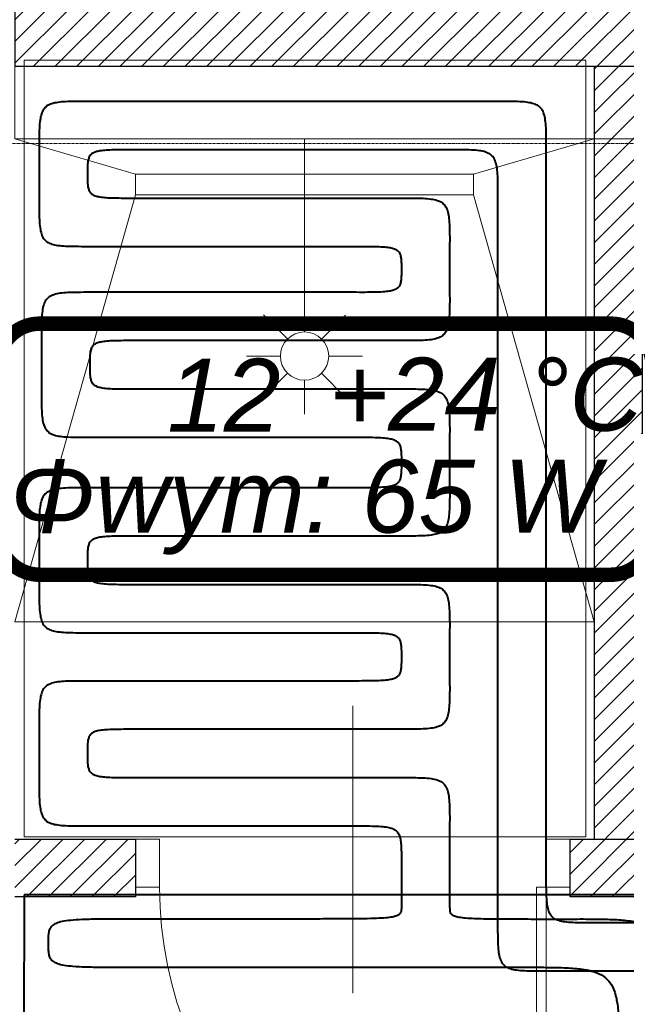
# Model space of a CAD drawing. Header units: millimetres. Extents: x 49908 to 79848, y -11883 to -3092.
# Tile 57 of 222: x 68702 to 68827, y -6405 to -6201. Entities that reach past the tile are written whole.
import ezdxf
from ezdxf.lldxf.tags import DXFTag

# ---------------------------------------------------------------- set-up
doc = ezdxf.new("R2010")
doc.units = ezdxf.units.MM
doc.linetypes.add('AUSGEZOGEN', pattern=[0])
doc.linetypes.add('DASHDOT', pattern=[1, 0.5, -0.25, 0, -0.25])
for name, color, linetype, lineweight in [('A opis', 9, 'Continuous', 13), ('A stolarka', 9, 'Continuous', 9), ('A wyp ruchome', 9, 'Continuous', 9), ('A_HATCH', 9, 'Continuous', 9), ('A_MUROWANE', 9, 'Continuous', 25), ('A_OSIE', 9, 'DASHDOT', 9)]:
    doc.layers.add(name, color=color, linetype=linetype, lineweight=lineweight)
for name, color, linetype, true_color in [('IS_Ogrzewanie_płaszczyznowe', 7, 'SOLID', 0xac00e6), ('IS_Przyłącza_o.p._Powrót', 7, 'DASH', 0x438955), ('IS_Przyłącza_o.p._Zasilanie', 7, 'SOLID', 0xff9124)]:
    doc.layers.add(name, color=color, linetype=linetype, true_color=true_color)
doc.layers.add('IS_Rys.pętli_o.p._Powrót', color=7, linetype='DASH', lineweight=13, true_color=0x4c9a5f)
doc.layers.add('IS_Rys.pętli_o.p._Zasilanie', color=7, linetype='SOLID', lineweight=13, true_color=0xff8c1a)
doc.layers.add('IS_Text_Konstrukcji', color=7, linetype='Continuous')
tags = doc.linetypes.add('DASH', pattern=[15, 10, -5]).pattern_tags.tags
tags[6:7] = [DXFTag(74, 4), DXFTag(75, 0), DXFTag(340, '0'), DXFTag(46, 0.0), DXFTag(50, 0.0), DXFTag(44, 0.0), DXFTag(45, 0.0)]
tags[4:5] = [DXFTag(74, 4), DXFTag(75, 0), DXFTag(340, '0'), DXFTag(46, 0.0), DXFTag(50, 0.0), DXFTag(44, 0.0), DXFTag(45, 0.0)]
tags = doc.linetypes.add('SOLID', pattern=[10, 10, 0]).pattern_tags.tags
tags[6:7] = [DXFTag(74, 4), DXFTag(75, 0), DXFTag(340, '0'), DXFTag(46, 0.0), DXFTag(50, 0.0), DXFTag(44, 0.0), DXFTag(45, 0.0)]
tags[4:5] = [DXFTag(74, 4), DXFTag(75, 0), DXFTag(340, '0'), DXFTag(46, 0.0), DXFTag(50, 0.0), DXFTag(44, 0.0), DXFTag(45, 0.0)]

msp = doc.modelspace()

# ---------------------------------------------------------------- hatches: boundary and pattern name
at = {"layer": 'A_HATCH', "transparency": 33554687}
h = msp.add_hatch(dxfattribs=at)
h.set_pattern_fill('ANSI31', color=256, angle=360)
h.set_pattern_definition([(45, (16000, 0), (-2.24506403, 2.24506403), [])])
h.paths.add_polyline_path([(69465.47, -5846.63), (69450.47, -5846.63), (69450.47, -6126.63), (69300.47, -6126.63), (69300.47, -6138.63), (69490.47, -6138.63), (69490.47, -6126.63), (69465.47, -6126.63)])
h.paths.add_polyline_path([(69490.47, -6314.63), (69300.47, -6314.63), (69300.47, -6326.63), (69490.47, -6326.63)])
h.paths.add_polyline_path([(69490.47, -6138.63), (69480.47, -6138.63), (69480.47, -6226.63), (69490.47, -6226.63)])
h.paths.add_polyline_path([(69670.47, -6126.63), (69580.47, -6126.63), (69580.47, -6138.63), (69670.47, -6138.63)])
h.paths.add_polyline_path([(69545.47, -6438.63), (69555.47, -6438.63), (69565.47, -6438.63), (69565.47, -6426.63), (69533.47, -6426.63), (69533.47, -6586.63), (69545.47, -6586.63)])
h.paths.add_polyline_path([(69433.47, -6426.63), (69425.47, -6426.63), (69425.47, -6586.63), (69431.47, -6586.63), (69431.47, -6438.63), (69433.47, -6438.63)])
h.paths.add_polyline_path([(70000.47, -6426.63), (69785.47, -6426.63), (69785.47, -6438.63), (70000.47, -6438.63)])
h.paths.add_polyline_path([(68725.47, -6370.63), (68700.47, -6370.63), (68700.47, -6382.63), (68725.47, -6382.63)])
h.paths.add_polyline_path([(68835.47, -6370.63), (68830.47, -6370.63), (68820.47, -6370.63), (68815.47, -6370.63), (68815.47, -6382.63), (68835.47, -6382.63)])
h.paths.add_polyline_path([(68965.47, -6370.63), (68925.47, -6370.63), (68925.47, -6382.63), (68965.47, -6382.63)])
h.paths.add_polyline_path([(69080.47, -6370.63), (69055.47, -6370.63), (69055.47, -6382.63), (69080.47, -6382.63)])
h.paths.add_polyline_path([(68960.47, -6225.63), (68950.47, -6225.63), (68950.47, -6370.63), (68960.47, -6370.63)])
h.paths.add_polyline_path([(69080.47, -6198.63), (68700.47, -6198.63), (68700.47, -6210.63), (69080.47, -6210.63)])
h.paths.add_polyline_path([(68960.47, -6210.63), (68950.47, -6210.63), (68950.47, -6225.63), (68960.47, -6225.63)])
h.paths.add_polyline_path([(68960.47, -6183.63), (68950.47, -6183.63), (68950.47, -6198.63), (68960.47, -6198.63)])
h.paths.add_polyline_path([(68960.47, -6038.63), (68950.47, -6038.63), (68950.47, -6183.63), (68960.47, -6183.63)])
h.paths.add_polyline_path([(68965.47, -6026.63), (68925.47, -6026.63), (68925.47, -6038.63), (68965.47, -6038.63)])
h.paths.add_polyline_path([(69080.47, -6026.63), (69055.47, -6026.63), (69055.47, -6038.63), (69080.47, -6038.63)])
h.paths.add_polyline_path([(68835.47, -6026.63), (68815.47, -6026.63), (68815.47, -6038.63), (68820.47, -6038.63), (68830.47, -6038.63), (68835.47, -6038.63)])
h.paths.add_polyline_path([(68725.47, -6026.63), (68700.47, -6026.63), (68700.47, -6038.63), (68725.47, -6038.63)])
h.paths.add_polyline_path([(68830.47, -6038.63), (68820.47, -6038.63), (68820.47, -6183.63), (68830.46, -6183.63), (68830.47, -6183.63)])
h.paths.add_polyline_path([(68830.47, -6183.63), (68820.47, -6183.63), (68820.47, -6198.63), (68830.47, -6198.63)])
h.paths.add_polyline_path([(68830.47, -6210.63), (68820.47, -6210.63), (68820.47, -6370.63), (68830.47, -6370.63)])

# ---------------------------------------------------------------- linework, layer by layer
at = {"layer": 'A opis', "ltscale": 0.5}
msp.add_line((68770.47, -6402.52), (68770.47, -6343.02), dxfattribs=at)
at = {"layer": 'A stolarka', "linetype": 'AUSGEZOGEN', "lineweight": 0}
msp.add_line((68770.47, -6383.13), (68770.47, -6368.13), dxfattribs=at)
for points in [[(68730.47, -6370.63), (68725.47, -6370.63), (68725.47, -6380.63), (68730.47, -6380.63)], [(68815.47, -6370.63), (68810.47, -6370.63), (68810.47, -6380.63), (68815.47, -6380.63)], [(68810.47, -6380.63), (68808.47, -6380.63), (68808.47, -6460.63), (68810.47, -6460.63)]]:
    msp.add_lwpolyline(points, close=True, dxfattribs=at)
msp.add_arc((68810.47, -6380.63), 80, 180, 270, dxfattribs=at)
at = {"layer": 'A wyp ruchome'}
for points in [[(69080.47, -6210.63), (69080.47, -6225.63), (68700.47, -6225.63), (68700.47, -6210.63)], [(68725.47, -6232.96), (68700.47, -6225.63)], [(68795.47, -6232.96), (68820.47, -6225.63)], [(68725.47, -6237.24), (68700.47, -6325.63)], [(68820.47, -6325.63), (68795.47, -6237.24)], [(68820.47, -6325.63), (68700.47, -6325.63)]]:
    msp.add_lwpolyline(points, dxfattribs=at)
at = {"layer": 'A wyp ruchome', "linetype": 'AUSGEZOGEN', "lineweight": 0}
for points in [[(68760.47, -6225.63), (68760.47, -6265.63)], [(68756.95, -6267.08), (68752.01, -6262.12)], [(68768.98, -6262.18), (68764.02, -6267.11)], [(68748.47, -6270.63), (68755.47, -6270.63)], [(68765.47, -6270.63), (68772.47, -6270.63)], [(68756.92, -6274.16), (68751.95, -6279.09)], [(68768.92, -6279.15), (68763.99, -6274.18)], [(68760.47, -6275.63), (68760.47, -6282.63)]]:
    msp.add_lwpolyline(points, dxfattribs=at)
at = {"layer": 'A wyp ruchome'}
msp.add_lwpolyline([(68725.47, -6232.96), (68795.47, -6232.96), (68795.47, -6237.24), (68725.47, -6237.24)], close=True, dxfattribs=at)
at = {"layer": 'A wyp ruchome', "linetype": 'AUSGEZOGEN', "lineweight": 0}
msp.add_circle((68760.47, -6270.63), 5, dxfattribs=at)
at = {"layer": 'A_MUROWANE'}
for points in [[(68700.47, -6210.63), (69080.47, -6210.63), (69080.47, -6198.63), (68700.47, -6198.63)], [(68815.47, -6382.63), (68815.47, -6370.63), (68820.47, -6370.63), (68830.47, -6370.63), (68835.47, -6370.63), (68835.47, -6382.63)]]:
    msp.add_lwpolyline(points, close=True, dxfattribs=at)
for points in [[(68820.47, -6210.63), (68820.47, -6370.63), (68830.47, -6370.63), (68830.47, -6210.63)], [(68700.47, -6370.63), (68725.47, -6370.63), (68725.47, -6382.63), (68700.47, -6382.63)]]:
    msp.add_lwpolyline(points, dxfattribs=at)
at = {"layer": 'A_OSIE', "ltscale": 0.3, "transparency": 33554559}
msp.add_line((70341.81, -6226.63), (67440.85, -6226.63), dxfattribs=at)
at = {"layer": 'IS_Ogrzewanie_płaszczyznowe', "linetype": 'DASH', "lineweight": 9}
for p, q in [((68818.71, -6209.33), (68702.42, -6209.33)), ((68702.42, -6209.33), (68702.42, -6370.19)), ((68818.71, -6370.19), (68818.71, -6209.33)), ((68702.42, -6370.19), (68818.71, -6370.19))]:
    msp.add_line(p, q, dxfattribs=at)
at = {"layer": 'IS_Ogrzewanie_płaszczyznowe', "lineweight": 40}
for p, q in [((68702.41, -6382.19), (68702.07, -6559.26)), ((68828.71, -6382.19), (68702.41, -6382.19))]:
    msp.add_line(p, q, dxfattribs=at)
at = {"layer": 'IS_Przyłącza_o.p._Powrót', "lineweight": 40}
for points, knots in [([(68715.52, -6217.91), (68714.7, -6217.91), (68713.19, -6217.91), (68711.13, -6217.94), (68709.48, -6218.07), (68708.17, -6218.32), (68707.14, -6218.78), (68706.39, -6219.52), (68705.94, -6220.55), (68705.68, -6221.86), (68705.56, -6223.52), (68705.52, -6225.57), (68705.52, -6227.08), (68705.52, -6227.91)], [0, 0, 0, 0, 0.0248686, 0.0452361, 0.061602, 0.0745999, 0.0851852, 0.0948541, 0.1054394, 0.1184374, 0.1348033, 0.1551707, 0.1800393, 0.1800393, 0.1800393, 0.1800393]), ([(68800.52, -6217.91), (68799.86, -6217.91), (68797.4, -6217.91), (68792.22, -6217.91), (68784.37, -6217.91), (68774.6, -6217.91), (68763.68, -6217.91), (68752.37, -6217.91), (68741.45, -6217.91), (68731.68, -6217.91), (68723.83, -6217.91), (68718.65, -6217.91), (68716.18, -6217.91), (68715.52, -6217.91)], [0, 0, 0, 0, 0.0197971, 0.0740796, 0.1551841, 0.255447, 0.3672051, 0.4827949, 0.594553, 0.6948159, 0.7759204, 0.8302029, 0.85, 0.85, 0.85, 0.85]), ([(68810.52, -6227.91), (68810.52, -6227.08), (68810.53, -6225.57), (68810.49, -6223.52), (68810.37, -6221.86), (68810.11, -6220.55), (68809.66, -6219.52), (68808.91, -6218.78), (68807.88, -6218.32), (68806.57, -6218.07), (68804.91, -6217.94), (68802.86, -6217.91), (68801.35, -6217.91), (68800.52, -6217.91)], [0, 0, 0, 0, 0.0248686, 0.0452361, 0.061602, 0.0745999, 0.0851852, 0.0948541, 0.1054394, 0.1184374, 0.1348033, 0.1551707, 0.1800393, 0.1800393, 0.1800393, 0.1800393]), ([(68705.52, -6227.91), (68705.52, -6227.98), (68705.52, -6228.27), (68705.52, -6228.88), (68705.52, -6229.81), (68705.52, -6230.96), (68705.52, -6232.24), (68705.52, -6233.57), (68705.52, -6234.86), (68705.52, -6236.01), (68705.52, -6236.93), (68705.52, -6237.54), (68705.52, -6237.83), (68705.52, -6237.91)], [0, 0, 0, 0, 0.00232908, 0.00871525, 0.01825695, 0.03005259, 0.0432006, 0.0567994, 0.06994741, 0.08174305, 0.09128475, 0.09767092, 0.1, 0.1, 0.1, 0.1]), ([(68810.52, -6378.01), (68810.52, -6376.84), (68810.52, -6372.48), (68810.52, -6363.35), (68810.52, -6349.48), (68810.52, -6332.22), (68810.52, -6312.94), (68810.52, -6292.98), (68810.52, -6273.69), (68810.52, -6256.44), (68810.52, -6242.57), (68810.52, -6233.43), (68810.52, -6229.07), (68810.52, -6227.91)], [0, 0, 0, 0, 0.034959, 0.130816, 0.274037, 0.451089, 0.648441, 0.852559, 1.049911, 1.226963, 1.370184, 1.466041, 1.501, 1.501, 1.501, 1.501]), ([(68705.52, -6237.91), (68705.52, -6238.74), (68705.52, -6240.24), (68705.56, -6242.3), (68705.68, -6243.95), (68705.94, -6245.26), (68706.39, -6246.29), (68707.14, -6247.04), (68708.17, -6247.49), (68709.48, -6247.75), (68711.13, -6247.87), (68713.19, -6247.91), (68714.7, -6247.91), (68715.52, -6247.91)], [0, 0, 0, 0, 0.0248686, 0.0452361, 0.061602, 0.0745999, 0.0851852, 0.0948541, 0.1054394, 0.1184374, 0.1348033, 0.1551707, 0.1800393, 0.1800393, 0.1800393, 0.1800393]), ([(68715.52, -6247.91), (68715.95, -6247.91), (68717.55, -6247.91), (68720.9, -6247.91), (68725.98, -6247.91), (68732.3, -6247.91), (68739.37, -6247.91), (68746.68, -6247.91), (68753.75, -6247.91), (68760.07, -6247.91), (68765.15, -6247.91), (68768.5, -6247.91), (68770.1, -6247.91), (68770.52, -6247.91)], [0, 0, 0, 0, 0.0128099, 0.0479339, 0.1004132, 0.1652893, 0.2376033, 0.3123967, 0.3847107, 0.4495868, 0.5020661, 0.5371901, 0.55, 0.55, 0.55, 0.55]), ([(68770.52, -6247.91), (68771.35, -6247.91), (68772.86, -6247.91), (68774.91, -6247.92), (68776.56, -6247.98), (68777.85, -6248.1), (68778.84, -6248.3), (68779.58, -6248.62), (68780.08, -6249.12), (68780.36, -6249.77), (68780.49, -6250.58), (68780.53, -6251.56), (68780.52, -6252.28), (68780.52, -6252.67)], [0, 0, 0, 0, 0.0248685, 0.0452307, 0.0615484, 0.0743145, 0.0841028, 0.091676, 0.098131, 0.1047882, 0.1126853, 0.1223993, 0.1342469, 0.1342469, 0.1342469, 0.1342469]), ([(68780.52, -6252.67), (68780.52, -6253.07), (68780.53, -6253.78), (68780.49, -6254.77), (68780.36, -6255.57), (68780.08, -6256.23), (68779.58, -6256.72), (68778.84, -6257.04), (68777.85, -6257.24), (68776.56, -6257.36), (68774.91, -6257.42), (68772.86, -6257.44), (68771.35, -6257.43), (68770.52, -6257.43)], [0, 0, 0, 0, 0.0118476, 0.0215617, 0.0294587, 0.0361159, 0.0425709, 0.0501441, 0.0599324, 0.0726985, 0.0890162, 0.1093784, 0.1342469, 0.1342469, 0.1342469, 0.1342469]), ([(68716, -6257.43), (68715.18, -6257.43), (68713.67, -6257.43), (68711.61, -6257.47), (68709.96, -6257.59), (68708.65, -6257.85), (68707.62, -6258.3), (68706.87, -6259.05), (68706.42, -6260.08), (68706.16, -6261.39), (68706.04, -6263.04), (68706, -6265.1), (68706, -6266.61), (68706, -6267.43)], [0, 0, 0, 0, 0.0248686, 0.0452361, 0.061602, 0.0745999, 0.0851852, 0.0948541, 0.1054394, 0.1184374, 0.1348033, 0.1551707, 0.1800393, 0.1800393, 0.1800393, 0.1800393]), ([(68770.52, -6257.43), (68770.1, -6257.43), (68768.52, -6257.43), (68765.2, -6257.43), (68760.16, -6257.43), (68753.89, -6257.43), (68746.89, -6257.43), (68739.64, -6257.43), (68732.64, -6257.43), (68726.37, -6257.43), (68721.33, -6257.43), (68718.01, -6257.43), (68716.43, -6257.43), (68716, -6257.43)], [0, 0, 0, 0, 0.0126981, 0.0475156, 0.0995369, 0.1638467, 0.2355297, 0.3096703, 0.3813533, 0.4456631, 0.4976844, 0.5325019, 0.5452, 0.5452, 0.5452, 0.5452]), ([(68706, -6267.43), (68706, -6267.51), (68706, -6267.8), (68706, -6268.41), (68706, -6269.34), (68706, -6270.49), (68706, -6271.77), (68706, -6273.1), (68706, -6274.38), (68706, -6275.53), (68706, -6276.46), (68706, -6277.07), (68706, -6277.36), (68706, -6277.43)], [0, 0, 0, 0, 0.0023291, 0.0087153, 0.0182569, 0.0300526, 0.0432006, 0.0567994, 0.0699474, 0.0817431, 0.0912847, 0.0976709, 0.1, 0.1, 0.1, 0.1]), ([(68706, -6277.43), (68706, -6278.26), (68706, -6279.77), (68706.04, -6281.82), (68706.16, -6283.48), (68706.42, -6284.79), (68706.87, -6285.82), (68707.62, -6286.57), (68708.65, -6287.02), (68709.96, -6287.28), (68711.61, -6287.4), (68713.67, -6287.44), (68715.18, -6287.43), (68716, -6287.43)], [0, 0, 0, 0, 0.0248686, 0.0452361, 0.061602, 0.0745999, 0.0851852, 0.0948541, 0.1054394, 0.1184374, 0.1348033, 0.1551707, 0.1800393, 0.1800393, 0.1800393, 0.1800393]), ([(68716, -6287.43), (68716.43, -6287.43), (68718.01, -6287.43), (68721.33, -6287.43), (68726.37, -6287.43), (68732.64, -6287.43), (68739.64, -6287.43), (68746.89, -6287.43), (68753.89, -6287.43), (68760.16, -6287.43), (68765.2, -6287.43), (68768.52, -6287.43), (68770.1, -6287.43), (68770.52, -6287.43)], [0, 0, 0, 0, 0.0126981, 0.0475156, 0.0995369, 0.1638467, 0.2355297, 0.3096703, 0.3813533, 0.4456631, 0.4976844, 0.5325019, 0.5452, 0.5452, 0.5452, 0.5452]), ([(68770.52, -6287.43), (68771.35, -6287.43), (68772.86, -6287.43), (68774.91, -6287.45), (68776.56, -6287.52), (68777.85, -6287.65), (68778.84, -6287.87), (68779.59, -6288.23), (68780.09, -6288.77), (68780.36, -6289.49), (68780.49, -6290.37), (68780.53, -6291.45), (68780.52, -6292.24), (68780.52, -6292.67)], [0, 0, 0, 0, 0.0248686, 0.045231, 0.0615517, 0.0743321, 0.0841709, 0.0918884, 0.0986681, 0.1058741, 0.1145292, 0.125203, 0.1382243, 0.1382243, 0.1382243, 0.1382243]), ([(68780.52, -6292.67), (68780.52, -6293.1), (68780.53, -6293.89), (68780.49, -6294.97), (68780.36, -6295.85), (68780.09, -6296.57), (68779.59, -6297.11), (68778.84, -6297.47), (68777.85, -6297.69), (68776.56, -6297.82), (68774.91, -6297.89), (68772.86, -6297.91), (68771.35, -6297.91), (68770.52, -6297.91)], [0, 0, 0, 0, 0.0130214, 0.0236952, 0.0323502, 0.0395563, 0.046336, 0.0540534, 0.0638923, 0.0766726, 0.0929933, 0.1133558, 0.1382243, 0.1382243, 0.1382243, 0.1382243]), ([(68715.52, -6297.91), (68714.7, -6297.91), (68713.19, -6297.91), (68711.13, -6297.94), (68709.48, -6298.07), (68708.17, -6298.32), (68707.14, -6298.78), (68706.39, -6299.52), (68705.94, -6300.55), (68705.68, -6301.86), (68705.56, -6303.52), (68705.52, -6305.57), (68705.52, -6307.08), (68705.52, -6307.91)], [0, 0, 0, 0, 0.0248686, 0.0452361, 0.061602, 0.0745999, 0.0851852, 0.0948541, 0.1054394, 0.1184374, 0.1348033, 0.1551707, 0.1800393, 0.1800393, 0.1800393, 0.1800393]), ([(68770.52, -6297.91), (68770.1, -6297.91), (68768.5, -6297.91), (68765.15, -6297.91), (68760.07, -6297.91), (68753.75, -6297.91), (68746.68, -6297.91), (68739.37, -6297.91), (68732.3, -6297.91), (68725.98, -6297.91), (68720.9, -6297.91), (68717.55, -6297.91), (68715.95, -6297.91), (68715.52, -6297.91)], [0, 0, 0, 0, 0.0128099, 0.0479339, 0.1004132, 0.1652893, 0.2376033, 0.3123967, 0.3847107, 0.4495868, 0.5020661, 0.5371901, 0.55, 0.55, 0.55, 0.55]), ([(68705.52, -6307.91), (68705.52, -6307.98), (68705.52, -6308.27), (68705.52, -6308.88), (68705.52, -6309.81), (68705.52, -6310.96), (68705.52, -6312.24), (68705.52, -6313.57), (68705.52, -6314.86), (68705.52, -6316.01), (68705.52, -6316.93), (68705.52, -6317.54), (68705.52, -6317.83), (68705.52, -6317.91)], [0, 0, 0, 0, 0.00232908, 0.00871525, 0.01825695, 0.03005259, 0.0432006, 0.0567994, 0.06994741, 0.08174305, 0.09128475, 0.09767092, 0.1, 0.1, 0.1, 0.1]), ([(68705.52, -6317.91), (68705.52, -6318.74), (68705.52, -6320.24), (68705.56, -6322.3), (68705.68, -6323.95), (68705.94, -6325.26), (68706.39, -6326.29), (68707.14, -6327.04), (68708.17, -6327.49), (68709.48, -6327.75), (68711.13, -6327.87), (68713.19, -6327.91), (68714.7, -6327.91), (68715.52, -6327.91)], [0, 0, 0, 0, 0.0248686, 0.0452361, 0.061602, 0.0745999, 0.0851852, 0.0948541, 0.1054394, 0.1184374, 0.1348033, 0.1551707, 0.1800393, 0.1800393, 0.1800393, 0.1800393]), ([(68715.52, -6327.91), (68715.95, -6327.91), (68717.55, -6327.91), (68720.9, -6327.91), (68725.98, -6327.91), (68732.3, -6327.91), (68739.37, -6327.91), (68746.68, -6327.91), (68753.75, -6327.91), (68760.07, -6327.91), (68765.15, -6327.91), (68768.5, -6327.91), (68770.1, -6327.91), (68770.52, -6327.91)], [0, 0, 0, 0, 0.0128099, 0.0479339, 0.1004132, 0.1652893, 0.2376033, 0.3123967, 0.3847107, 0.4495868, 0.5020661, 0.5371901, 0.55, 0.55, 0.55, 0.55]), ([(68770.52, -6327.91), (68771.35, -6327.91), (68772.86, -6327.91), (68774.91, -6327.93), (68776.56, -6327.99), (68777.85, -6328.11), (68778.84, -6328.32), (68779.58, -6328.66), (68780.09, -6329.18), (68780.36, -6329.87), (68780.49, -6330.71), (68780.53, -6331.74), (68780.52, -6332.49), (68780.52, -6332.91)], [0, 0, 0, 0, 0.0248685, 0.0452309, 0.06155, 0.0743231, 0.0841361, 0.0917801, 0.0983956, 0.1053261, 0.1136019, 0.1237958, 0.1362303, 0.1362303, 0.1362303, 0.1362303]), ([(68780.52, -6332.91), (68780.52, -6333.32), (68780.53, -6334.08), (68780.49, -6335.11), (68780.36, -6335.95), (68780.09, -6336.63), (68779.58, -6337.15), (68778.84, -6337.49), (68777.85, -6337.7), (68776.56, -6337.83), (68774.91, -6337.89), (68772.86, -6337.91), (68771.35, -6337.91), (68770.52, -6337.91)], [0, 0, 0, 0, 0.0124345, 0.0226284, 0.0309042, 0.0378347, 0.0444503, 0.0520942, 0.0619072, 0.0746803, 0.0909994, 0.1113618, 0.1362303, 0.1362303, 0.1362303, 0.1362303]), ([(68715.52, -6337.91), (68714.7, -6337.91), (68713.19, -6337.91), (68711.13, -6337.94), (68709.48, -6338.07), (68708.17, -6338.32), (68707.14, -6338.78), (68706.39, -6339.52), (68705.94, -6340.55), (68705.68, -6341.86), (68705.56, -6343.52), (68705.52, -6345.57), (68705.52, -6347.08), (68705.52, -6347.91)], [0, 0, 0, 0, 0.0248686, 0.0452361, 0.061602, 0.0745999, 0.0851852, 0.0948541, 0.1054394, 0.1184374, 0.1348033, 0.1551707, 0.1800393, 0.1800393, 0.1800393, 0.1800393]), ([(68770.52, -6337.91), (68770.1, -6337.91), (68768.5, -6337.91), (68765.15, -6337.91), (68760.07, -6337.91), (68753.75, -6337.91), (68746.68, -6337.91), (68739.37, -6337.91), (68732.3, -6337.91), (68725.98, -6337.91), (68720.9, -6337.91), (68717.55, -6337.91), (68715.95, -6337.91), (68715.52, -6337.91)], [0, 0, 0, 0, 0.0128099, 0.0479339, 0.1004132, 0.1652893, 0.2376033, 0.3123967, 0.3847107, 0.4495868, 0.5020661, 0.5371901, 0.55, 0.55, 0.55, 0.55]), ([(68705.52, -6347.91), (68705.52, -6347.98), (68705.52, -6348.27), (68705.52, -6348.88), (68705.52, -6349.81), (68705.52, -6350.96), (68705.52, -6352.24), (68705.52, -6353.57), (68705.52, -6354.86), (68705.52, -6356.01), (68705.52, -6356.93), (68705.52, -6357.54), (68705.52, -6357.83), (68705.52, -6357.91)], [0, 0, 0, 0, 0.0023291, 0.0087153, 0.0182569, 0.0300526, 0.0432006, 0.0567994, 0.0699474, 0.0817431, 0.0912847, 0.0976709, 0.1, 0.1, 0.1, 0.1]), ([(68705.52, -6357.91), (68705.52, -6358.74), (68705.52, -6360.24), (68705.56, -6362.3), (68705.68, -6363.95), (68705.94, -6365.26), (68706.39, -6366.29), (68707.14, -6367.04), (68708.17, -6367.49), (68709.48, -6367.75), (68711.13, -6367.87), (68713.19, -6367.91), (68714.7, -6367.91), (68715.52, -6367.91)], [0, 0, 0, 0, 0.0248686, 0.0452361, 0.061602, 0.0745999, 0.0851852, 0.0948541, 0.1054394, 0.1184374, 0.1348033, 0.1551707, 0.1800393, 0.1800393, 0.1800393, 0.1800393]), ([(68715.52, -6367.91), (68715.95, -6367.91), (68717.55, -6367.91), (68720.9, -6367.91), (68725.98, -6367.91), (68732.3, -6367.91), (68739.37, -6367.91), (68746.68, -6367.91), (68753.75, -6367.91), (68760.07, -6367.91), (68765.15, -6367.91), (68768.5, -6367.91), (68770.1, -6367.91), (68770.52, -6367.91)], [0, 0, 0, 0, 0.0128099, 0.0479339, 0.1004132, 0.1652893, 0.2376033, 0.3123967, 0.3847107, 0.4495868, 0.5020661, 0.5371901, 0.55, 0.55, 0.55, 0.55]), ([(68770.52, -6367.91), (68771.35, -6367.91), (68772.86, -6367.91), (68774.91, -6367.93), (68776.56, -6368.02), (68777.86, -6368.2), (68778.87, -6368.51), (68779.62, -6369.02), (68780.1, -6369.77), (68780.36, -6370.72), (68780.49, -6371.91), (68780.53, -6373.38), (68780.52, -6374.45), (68780.52, -6375.05)], [0, 0, 0, 0, 0.0248686, 0.0452327, 0.061568, 0.0744194, 0.0845067, 0.0929075, 0.1011183, 0.1106008, 0.1223287, 0.1368757, 0.154632, 0.154632, 0.154632, 0.154632]), ([(68780.52, -6375.05), (68780.52, -6375.1), (68780.52, -6375.31), (68780.52, -6375.74), (68780.52, -6376.4), (68780.52, -6377.22), (68780.52, -6378.14), (68780.52, -6379.09), (68780.52, -6380.01), (68780.52, -6380.83), (68780.52, -6381.49), (68780.52, -6381.92), (68780.52, -6382.13), (68780.52, -6382.19)], [0, 0, 0, 0, 0.00166296, 0.00622269, 0.01303546, 0.02145755, 0.03084523, 0.04055477, 0.04994245, 0.05836454, 0.06517731, 0.06973704, 0.0714, 0.0714, 0.0714, 0.0714]), ([(68820.52, -6388.01), (68819.7, -6388.01), (68818.19, -6388.01), (68816.13, -6387.97), (68814.48, -6387.85), (68813.17, -6387.59), (68812.14, -6387.14), (68811.39, -6386.39), (68810.94, -6385.36), (68810.68, -6384.05), (68810.56, -6382.4), (68810.52, -6380.34), (68810.52, -6378.84), (68810.52, -6378.01)], [0, 0, 0, 0, 0.0248686, 0.0452361, 0.061602, 0.0745999, 0.0851852, 0.0948541, 0.1054394, 0.1184374, 0.1348033, 0.1551707, 0.1800393, 0.1800393, 0.1800393, 0.1800393]), ([(68835.52, -6388.01), (68835.41, -6388.01), (68834.97, -6388.01), (68834.06, -6388.01), (68832.67, -6388.01), (68830.95, -6388.01), (68829.02, -6388.01), (68827.03, -6388.01), (68825.1, -6388.01), (68823.38, -6388.01), (68821.99, -6388.01), (68821.08, -6388.01), (68820.64, -6388.01), (68820.52, -6388.01)], [0, 0, 0, 0, 0.0034936, 0.0130729, 0.0273854, 0.0450789, 0.0648009, 0.0851991, 0.1049211, 0.1226146, 0.1369271, 0.1465064, 0.15, 0.15, 0.15, 0.15])]:
    msp.add_open_spline(points, degree=3, knots=knots, dxfattribs=at)
at = {"layer": 'IS_Przyłącza_o.p._Zasilanie', "lineweight": 40}
for points, knots in [([(68725.52, -6227.91), (68724.7, -6227.91), (68723.19, -6227.91), (68721.14, -6227.93), (68719.49, -6227.99), (68718.2, -6228.11), (68717.21, -6228.32), (68716.47, -6228.66), (68715.96, -6229.18), (68715.69, -6229.87), (68715.56, -6230.71), (68715.52, -6231.74), (68715.52, -6232.49), (68715.52, -6232.91)], [0, 0, 0, 0, 0.0248685, 0.0452309, 0.06155, 0.0743231, 0.0841361, 0.0917801, 0.0983956, 0.1053261, 0.1136019, 0.1237958, 0.1362303, 0.1362303, 0.1362303, 0.1362303]), ([(68790.52, -6227.91), (68790.02, -6227.91), (68788.13, -6227.91), (68784.18, -6227.91), (68778.17, -6227.91), (68770.7, -6227.91), (68762.35, -6227.91), (68753.7, -6227.91), (68745.35, -6227.91), (68737.88, -6227.91), (68731.87, -6227.91), (68727.92, -6227.91), (68726.03, -6227.91), (68725.52, -6227.91)], [0, 0, 0, 0, 0.015139, 0.0566491, 0.1186702, 0.1953418, 0.2808039, 0.3691961, 0.4546582, 0.5313298, 0.5933509, 0.634861, 0.65, 0.65, 0.65, 0.65]), ([(68800.52, -6237.91), (68800.52, -6237.08), (68800.53, -6235.57), (68800.49, -6233.52), (68800.37, -6231.86), (68800.11, -6230.55), (68799.66, -6229.52), (68798.91, -6228.78), (68797.88, -6228.32), (68796.57, -6228.07), (68794.91, -6227.94), (68792.86, -6227.91), (68791.35, -6227.91), (68790.52, -6227.91)], [0, 0, 0, 0, 0.0248686, 0.0452361, 0.061602, 0.0745999, 0.0851852, 0.0948541, 0.1054394, 0.1184374, 0.1348033, 0.1551707, 0.1800393, 0.1800393, 0.1800393, 0.1800393]), ([(68715.52, -6232.91), (68715.52, -6233.32), (68715.52, -6234.08), (68715.56, -6235.11), (68715.69, -6235.95), (68715.96, -6236.63), (68716.47, -6237.15), (68717.21, -6237.49), (68718.2, -6237.7), (68719.49, -6237.83), (68721.14, -6237.89), (68723.19, -6237.91), (68724.7, -6237.91), (68725.52, -6237.91)], [0, 0, 0, 0, 0.0124345, 0.0226284, 0.0309042, 0.0378347, 0.0444503, 0.0520942, 0.0619072, 0.0746803, 0.0909994, 0.1113618, 0.1362303, 0.1362303, 0.1362303, 0.1362303]), ([(68725.52, -6237.91), (68725.95, -6237.91), (68727.55, -6237.91), (68730.9, -6237.91), (68735.98, -6237.91), (68742.3, -6237.91), (68749.37, -6237.91), (68756.68, -6237.91), (68763.75, -6237.91), (68770.07, -6237.91), (68775.15, -6237.91), (68778.5, -6237.91), (68780.1, -6237.91), (68780.52, -6237.91)], [0, 0, 0, 0, 0.0128099, 0.0479339, 0.1004132, 0.1652893, 0.2376033, 0.3123967, 0.3847107, 0.4495868, 0.5020661, 0.5371901, 0.55, 0.55, 0.55, 0.55]), ([(68780.52, -6237.91), (68781.35, -6237.91), (68782.86, -6237.91), (68784.91, -6237.94), (68786.57, -6238.07), (68787.88, -6238.32), (68788.91, -6238.78), (68789.66, -6239.52), (68790.11, -6240.55), (68790.37, -6241.86), (68790.49, -6243.52), (68790.53, -6245.57), (68790.52, -6247.08), (68790.52, -6247.91)], [0, 0, 0, 0, 0.0248686, 0.0452361, 0.061602, 0.0745999, 0.0851852, 0.0948541, 0.1054394, 0.1184374, 0.1348033, 0.1551707, 0.1800393, 0.1800393, 0.1800393, 0.1800393]), ([(68800.52, -6388.01), (68800.52, -6386.84), (68800.52, -6382.48), (68800.52, -6373.35), (68800.52, -6359.48), (68800.52, -6342.22), (68800.52, -6322.94), (68800.52, -6302.98), (68800.52, -6283.69), (68800.52, -6266.44), (68800.52, -6252.57), (68800.52, -6243.43), (68800.52, -6239.07), (68800.52, -6237.91)], [0, 0, 0, 0, 0.034959, 0.130816, 0.274037, 0.451089, 0.648441, 0.852559, 1.049911, 1.226963, 1.370184, 1.466041, 1.501, 1.501, 1.501, 1.501]), ([(68790.52, -6247.91), (68790.52, -6247.98), (68790.52, -6248.26), (68790.52, -6248.84), (68790.52, -6249.72), (68790.52, -6250.81), (68790.52, -6252.04), (68790.52, -6253.3), (68790.52, -6254.53), (68790.52, -6255.62), (68790.52, -6256.5), (68790.52, -6257.08), (68790.52, -6257.36), (68790.52, -6257.43)], [0, 0, 0, 0, 0.00221914, 0.00830389, 0.01739522, 0.02863411, 0.04116153, 0.05411847, 0.06664589, 0.07788478, 0.08697611, 0.09306086, 0.09528, 0.09528, 0.09528, 0.09528]), ([(68790.52, -6257.43), (68790.52, -6258.26), (68790.53, -6259.77), (68790.49, -6261.82), (68790.37, -6263.48), (68790.11, -6264.79), (68789.66, -6265.82), (68788.91, -6266.57), (68787.88, -6267.02), (68786.57, -6267.28), (68784.91, -6267.4), (68782.86, -6267.44), (68781.35, -6267.43), (68780.52, -6267.43)], [0, 0, 0, 0, 0.0248686, 0.0452361, 0.061602, 0.0745999, 0.0851852, 0.0948541, 0.1054394, 0.1184374, 0.1348033, 0.1551707, 0.1800393, 0.1800393, 0.1800393, 0.1800393]), ([(68726, -6267.43), (68725.18, -6267.43), (68723.67, -6267.43), (68721.62, -6267.45), (68719.97, -6267.51), (68718.68, -6267.64), (68717.69, -6267.85), (68716.95, -6268.19), (68716.44, -6268.71), (68716.17, -6269.4), (68716.04, -6270.24), (68716, -6271.27), (68716, -6272.02), (68716, -6272.43)], [0, 0, 0, 0, 0.0248685, 0.0452309, 0.06155, 0.0743231, 0.0841361, 0.0917801, 0.0983956, 0.1053261, 0.1136019, 0.1237958, 0.1362303, 0.1362303, 0.1362303, 0.1362303]), ([(68780.52, -6267.43), (68780.1, -6267.43), (68778.52, -6267.43), (68775.2, -6267.43), (68770.16, -6267.43), (68763.89, -6267.43), (68756.89, -6267.43), (68749.64, -6267.43), (68742.64, -6267.43), (68736.37, -6267.43), (68731.33, -6267.43), (68728.01, -6267.43), (68726.43, -6267.43), (68726, -6267.43)], [0, 0, 0, 0, 0.0126981, 0.0475156, 0.0995369, 0.1638467, 0.2355297, 0.3096703, 0.3813533, 0.4456631, 0.4976844, 0.5325019, 0.5452, 0.5452, 0.5452, 0.5452]), ([(68716, -6272.43), (68716, -6272.85), (68716, -6273.6), (68716.04, -6274.63), (68716.17, -6275.47), (68716.44, -6276.16), (68716.95, -6276.68), (68717.69, -6277.02), (68718.68, -6277.23), (68719.97, -6277.36), (68721.62, -6277.42), (68723.67, -6277.44), (68725.18, -6277.43), (68726, -6277.43)], [0, 0, 0, 0, 0.0124345, 0.0226284, 0.0309042, 0.0378347, 0.0444503, 0.0520942, 0.0619072, 0.0746803, 0.0909994, 0.1113618, 0.1362303, 0.1362303, 0.1362303, 0.1362303]), ([(68726, -6277.43), (68726.43, -6277.43), (68728.01, -6277.43), (68731.33, -6277.43), (68736.37, -6277.43), (68742.64, -6277.43), (68749.64, -6277.43), (68756.89, -6277.43), (68763.89, -6277.43), (68770.16, -6277.43), (68775.2, -6277.43), (68778.52, -6277.43), (68780.1, -6277.43), (68780.52, -6277.43)], [0, 0, 0, 0, 0.0126981, 0.0475156, 0.0995369, 0.1638467, 0.2355297, 0.3096703, 0.3813533, 0.4456631, 0.4976844, 0.5325019, 0.5452, 0.5452, 0.5452, 0.5452]), ([(68780.52, -6277.43), (68781.35, -6277.43), (68782.86, -6277.43), (68784.91, -6277.47), (68786.57, -6277.59), (68787.88, -6277.85), (68788.91, -6278.3), (68789.66, -6279.05), (68790.11, -6280.08), (68790.37, -6281.39), (68790.49, -6283.04), (68790.53, -6285.1), (68790.52, -6286.61), (68790.52, -6287.43)], [0, 0, 0, 0, 0.0248686, 0.0452361, 0.061602, 0.0745999, 0.0851852, 0.0948541, 0.1054394, 0.1184374, 0.1348033, 0.1551707, 0.1800393, 0.1800393, 0.1800393, 0.1800393]), ([(68790.52, -6287.43), (68790.52, -6287.52), (68790.52, -6287.82), (68790.52, -6288.46), (68790.52, -6289.43), (68790.52, -6290.63), (68790.52, -6291.97), (68790.52, -6293.37), (68790.52, -6294.71), (68790.52, -6295.92), (68790.52, -6296.88), (68790.52, -6297.52), (68790.52, -6297.83), (68790.52, -6297.91)], [0, 0, 0, 0, 0.002439, 0.0091266, 0.0191187, 0.0314711, 0.0452397, 0.0594803, 0.0732489, 0.0856013, 0.0955934, 0.102281, 0.10472, 0.10472, 0.10472, 0.10472]), ([(68790.52, -6297.91), (68790.52, -6298.74), (68790.53, -6300.24), (68790.49, -6302.3), (68790.37, -6303.95), (68790.11, -6305.26), (68789.66, -6306.29), (68788.91, -6307.04), (68787.88, -6307.49), (68786.57, -6307.75), (68784.91, -6307.87), (68782.86, -6307.91), (68781.35, -6307.91), (68780.52, -6307.91)], [0, 0, 0, 0, 0.0248686, 0.0452361, 0.061602, 0.0745999, 0.0851852, 0.0948541, 0.1054394, 0.1184374, 0.1348033, 0.1551707, 0.1800393, 0.1800393, 0.1800393, 0.1800393]), ([(68725.52, -6307.91), (68724.7, -6307.91), (68723.19, -6307.91), (68721.14, -6307.93), (68719.49, -6307.99), (68718.2, -6308.11), (68717.21, -6308.32), (68716.47, -6308.66), (68715.96, -6309.18), (68715.69, -6309.87), (68715.56, -6310.71), (68715.52, -6311.74), (68715.52, -6312.49), (68715.52, -6312.91)], [0, 0, 0, 0, 0.0248685, 0.0452309, 0.06155, 0.0743231, 0.0841361, 0.0917801, 0.0983956, 0.1053261, 0.1136019, 0.1237958, 0.1362303, 0.1362303, 0.1362303, 0.1362303]), ([(68780.52, -6307.91), (68780.1, -6307.91), (68778.5, -6307.91), (68775.15, -6307.91), (68770.07, -6307.91), (68763.75, -6307.91), (68756.68, -6307.91), (68749.37, -6307.91), (68742.3, -6307.91), (68735.98, -6307.91), (68730.9, -6307.91), (68727.55, -6307.91), (68725.95, -6307.91), (68725.52, -6307.91)], [0, 0, 0, 0, 0.0128099, 0.0479339, 0.1004132, 0.1652893, 0.2376033, 0.3123967, 0.3847107, 0.4495868, 0.5020661, 0.5371901, 0.55, 0.55, 0.55, 0.55]), ([(68715.52, -6312.91), (68715.52, -6313.32), (68715.52, -6314.08), (68715.56, -6315.11), (68715.69, -6315.95), (68715.96, -6316.63), (68716.47, -6317.15), (68717.21, -6317.49), (68718.2, -6317.7), (68719.49, -6317.83), (68721.14, -6317.89), (68723.19, -6317.91), (68724.7, -6317.91), (68725.52, -6317.91)], [0, 0, 0, 0, 0.0124345, 0.0226284, 0.0309042, 0.0378347, 0.0444503, 0.0520942, 0.0619072, 0.0746803, 0.0909994, 0.1113618, 0.1362303, 0.1362303, 0.1362303, 0.1362303]), ([(68725.52, -6317.91), (68725.95, -6317.91), (68727.55, -6317.91), (68730.9, -6317.91), (68735.98, -6317.91), (68742.3, -6317.91), (68749.37, -6317.91), (68756.68, -6317.91), (68763.75, -6317.91), (68770.07, -6317.91), (68775.15, -6317.91), (68778.5, -6317.91), (68780.1, -6317.91), (68780.52, -6317.91)], [0, 0, 0, 0, 0.0128099, 0.0479339, 0.1004132, 0.1652893, 0.2376033, 0.3123967, 0.3847107, 0.4495868, 0.5020661, 0.5371901, 0.55, 0.55, 0.55, 0.55]), ([(68780.52, -6317.91), (68781.35, -6317.91), (68782.86, -6317.91), (68784.91, -6317.94), (68786.57, -6318.07), (68787.88, -6318.32), (68788.91, -6318.78), (68789.66, -6319.52), (68790.11, -6320.55), (68790.37, -6321.86), (68790.49, -6323.52), (68790.53, -6325.57), (68790.52, -6327.08), (68790.52, -6327.91)], [0, 0, 0, 0, 0.0248686, 0.0452361, 0.061602, 0.0745999, 0.0851852, 0.0948541, 0.1054394, 0.1184374, 0.1348033, 0.1551707, 0.1800393, 0.1800393, 0.1800393, 0.1800393]), ([(68790.52, -6327.91), (68790.52, -6327.98), (68790.52, -6328.27), (68790.52, -6328.88), (68790.52, -6329.81), (68790.52, -6330.96), (68790.52, -6332.24), (68790.52, -6333.57), (68790.52, -6334.86), (68790.52, -6336.01), (68790.52, -6336.93), (68790.52, -6337.54), (68790.52, -6337.83), (68790.52, -6337.91)], [0, 0, 0, 0, 0.00232908, 0.00871525, 0.01825695, 0.03005259, 0.0432006, 0.0567994, 0.06994741, 0.08174305, 0.09128475, 0.09767092, 0.1, 0.1, 0.1, 0.1]), ([(68790.52, -6337.91), (68790.52, -6338.74), (68790.53, -6340.24), (68790.49, -6342.3), (68790.37, -6343.95), (68790.11, -6345.26), (68789.66, -6346.29), (68788.91, -6347.04), (68787.88, -6347.49), (68786.57, -6347.75), (68784.91, -6347.87), (68782.86, -6347.91), (68781.35, -6347.91), (68780.52, -6347.91)], [0, 0, 0, 0, 0.0248686, 0.0452361, 0.061602, 0.0745999, 0.0851852, 0.0948541, 0.1054394, 0.1184374, 0.1348033, 0.1551707, 0.1800393, 0.1800393, 0.1800393, 0.1800393]), ([(68725.52, -6347.91), (68724.7, -6347.91), (68723.19, -6347.91), (68721.14, -6347.93), (68719.49, -6347.99), (68718.2, -6348.11), (68717.21, -6348.32), (68716.47, -6348.66), (68715.96, -6349.18), (68715.69, -6349.87), (68715.56, -6350.71), (68715.52, -6351.74), (68715.52, -6352.49), (68715.52, -6352.91)], [0, 0, 0, 0, 0.0248685, 0.0452309, 0.06155, 0.0743231, 0.0841361, 0.0917801, 0.0983956, 0.1053261, 0.1136019, 0.1237958, 0.1362303, 0.1362303, 0.1362303, 0.1362303]), ([(68780.52, -6347.91), (68780.1, -6347.91), (68778.5, -6347.91), (68775.15, -6347.91), (68770.07, -6347.91), (68763.75, -6347.91), (68756.68, -6347.91), (68749.37, -6347.91), (68742.3, -6347.91), (68735.98, -6347.91), (68730.9, -6347.91), (68727.55, -6347.91), (68725.95, -6347.91), (68725.52, -6347.91)], [0, 0, 0, 0, 0.0128099, 0.0479339, 0.1004132, 0.1652893, 0.2376033, 0.3123967, 0.3847107, 0.4495868, 0.5020661, 0.5371901, 0.55, 0.55, 0.55, 0.55]), ([(68715.52, -6352.91), (68715.52, -6353.32), (68715.52, -6354.08), (68715.56, -6355.11), (68715.69, -6355.95), (68715.96, -6356.63), (68716.47, -6357.15), (68717.21, -6357.49), (68718.2, -6357.7), (68719.49, -6357.83), (68721.14, -6357.89), (68723.19, -6357.91), (68724.7, -6357.91), (68725.52, -6357.91)], [0, 0, 0, 0, 0.0124345, 0.0226284, 0.0309042, 0.0378347, 0.0444503, 0.0520942, 0.0619072, 0.0746803, 0.0909994, 0.1113618, 0.1362303, 0.1362303, 0.1362303, 0.1362303]), ([(68725.52, -6357.91), (68725.95, -6357.91), (68727.55, -6357.91), (68730.9, -6357.91), (68735.98, -6357.91), (68742.3, -6357.91), (68749.37, -6357.91), (68756.68, -6357.91), (68763.75, -6357.91), (68770.07, -6357.91), (68775.15, -6357.91), (68778.5, -6357.91), (68780.1, -6357.91), (68780.52, -6357.91)], [0, 0, 0, 0, 0.0128099, 0.0479339, 0.1004132, 0.1652893, 0.2376033, 0.3123967, 0.3847107, 0.4495868, 0.5020661, 0.5371901, 0.55, 0.55, 0.55, 0.55]), ([(68780.52, -6357.91), (68781.35, -6357.91), (68782.86, -6357.91), (68784.91, -6357.94), (68786.57, -6358.07), (68787.88, -6358.32), (68788.91, -6358.78), (68789.66, -6359.52), (68790.11, -6360.55), (68790.37, -6361.86), (68790.49, -6363.52), (68790.53, -6365.57), (68790.52, -6367.08), (68790.52, -6367.91)], [0, 0, 0, 0, 0.0248686, 0.0452361, 0.061602, 0.0745999, 0.0851852, 0.0948541, 0.1054394, 0.1184374, 0.1348033, 0.1551707, 0.1800393, 0.1800393, 0.1800393, 0.1800393]), ([(68790.52, -6367.91), (68790.52, -6368.02), (68790.52, -6368.43), (68790.52, -6369.3), (68790.52, -6370.62), (68790.52, -6372.26), (68790.52, -6374.1), (68790.52, -6376), (68790.52, -6377.83), (68790.52, -6379.47), (68790.52, -6380.79), (68790.52, -6381.66), (68790.52, -6382.08), (68790.52, -6382.19)], [0, 0, 0, 0, 0.0033259, 0.0124454, 0.0260709, 0.0429151, 0.0616905, 0.0811095, 0.0998849, 0.1167291, 0.1303546, 0.1394741, 0.1428, 0.1428, 0.1428, 0.1428]), ([(68810.52, -6398.01), (68809.7, -6398.01), (68808.19, -6398.01), (68806.13, -6397.97), (68804.48, -6397.85), (68803.17, -6397.59), (68802.14, -6397.14), (68801.39, -6396.39), (68800.94, -6395.36), (68800.68, -6394.05), (68800.56, -6392.4), (68800.52, -6390.34), (68800.52, -6388.84), (68800.52, -6388.01)], [0, 0, 0, 0, 0.0248686, 0.0452361, 0.061602, 0.0745999, 0.0851852, 0.0948541, 0.1054394, 0.1184374, 0.1348033, 0.1551707, 0.1800393, 0.1800393, 0.1800393, 0.1800393]), ([(68845.52, -6398.01), (68845.25, -6398.01), (68844.24, -6398.01), (68842.11, -6398.01), (68838.87, -6398.01), (68834.85, -6398.01), (68830.35, -6398.01), (68825.7, -6398.01), (68821.2, -6398.01), (68817.18, -6398.01), (68813.94, -6398.01), (68811.81, -6398.01), (68810.8, -6398.01), (68810.52, -6398.01)], [0, 0, 0, 0, 0.0081518, 0.0305034, 0.0638993, 0.1051841, 0.1512021, 0.1987979, 0.2448159, 0.2861007, 0.3194966, 0.3418482, 0.35, 0.35, 0.35, 0.35])]:
    msp.add_open_spline(points, degree=3, knots=knots, dxfattribs=at)
at = {"layer": 'IS_Rys.pętli_o.p._Powrót', "lineweight": 40}
for points, knots in [([(68780.52, -6382.19), (68780.52, -6382.21), (68780.52, -6382.28), (68780.52, -6382.43), (68780.52, -6382.66), (68780.52, -6382.95), (68780.52, -6383.27), (68780.52, -6383.6), (68780.52, -6383.92), (68780.52, -6384.21), (68780.52, -6384.44), (68780.52, -6384.59), (68780.52, -6384.67), (68780.52, -6384.69)], [0, 0, 0, 0, 0.00058227, 0.00217881, 0.00456424, 0.00751315, 0.01080015, 0.01419985, 0.01748685, 0.02043576, 0.02282119, 0.02441773, 0.025, 0.025, 0.025, 0.025]), ([(68780.52, -6384.69), (68780.52, -6384.89), (68780.53, -6385.27), (68780.45, -6385.82), (68780.11, -6386.29), (68779.47, -6386.61), (68778.51, -6386.83), (68777.1, -6386.98), (68775.16, -6387.09), (68772.59, -6387.15), (68769.3, -6387.18), (68765.2, -6387.19), (68762.18, -6387.19), (68760.52, -6387.19)], [0, 0, 0, 0, 0.0062189, 0.0114166, 0.016393, 0.0227951, 0.0322664, 0.0460468, 0.0651645, 0.0905685, 0.1231775, 0.163899, 0.213636, 0.213636, 0.213636, 0.213636]), ([(68727.4, -6387.19), (68725.74, -6387.19), (68722.73, -6387.19), (68718.63, -6387.21), (68715.33, -6387.27), (68712.76, -6387.39), (68710.81, -6387.6), (68709.39, -6387.91), (68708.38, -6388.38), (68707.75, -6389.09), (68707.47, -6389.97), (68707.39, -6391.02), (68707.39, -6391.77), (68707.39, -6392.19)], [0, 0, 0, 0, 0.0497371, 0.0904597, 0.123076, 0.1485111, 0.1677359, 0.181837, 0.1921784, 0.2006253, 0.2092678, 0.2195043, 0.2319398, 0.2319398, 0.2319398, 0.2319398]), ([(68760.52, -6387.19), (68760.27, -6387.19), (68759.31, -6387.19), (68757.29, -6387.19), (68754.23, -6387.19), (68750.42, -6387.19), (68746.17, -6387.19), (68741.76, -6387.19), (68737.51, -6387.19), (68733.7, -6387.19), (68730.64, -6387.19), (68728.62, -6387.19), (68727.66, -6387.19), (68727.4, -6387.19)], [0, 0, 0, 0, 0.0077145, 0.028867, 0.0604714, 0.0995415, 0.1430908, 0.1881333, 0.2316827, 0.2707527, 0.3023572, 0.3235097, 0.3312242, 0.3312242, 0.3312242, 0.3312242]), ([(68707.39, -6392.19), (68707.39, -6392.6), (68707.39, -6393.36), (68707.46, -6394.4), (68707.73, -6395.29), (68708.36, -6395.99), (68709.37, -6396.46), (68710.79, -6396.78), (68712.74, -6396.98), (68715.32, -6397.11), (68718.61, -6397.17), (68722.71, -6397.19), (68725.73, -6397.19), (68727.38, -6397.19)], [0, 0, 0, 0, 0.0124349, 0.0226674, 0.0312996, 0.0397305, 0.0500557, 0.0641441, 0.0833603, 0.1087901, 0.1414036, 0.1821252, 0.2318622, 0.2318622, 0.2318622, 0.2318622]), ([(68727.38, -6397.19), (68727.99, -6397.19), (68730.26, -6397.19), (68735.03, -6397.19), (68742.26, -6397.19), (68751.26, -6397.19), (68761.32, -6397.19), (68771.73, -6397.19), (68781.78, -6397.19), (68790.78, -6397.19), (68798.01, -6397.19), (68802.78, -6397.19), (68805.05, -6397.19), (68805.66, -6397.19)], [0, 0, 0, 0, 0.018231, 0.0682191, 0.1429073, 0.2352383, 0.338155, 0.4446004, 0.5475171, 0.6398481, 0.7145363, 0.7645244, 0.7827554, 0.7827554, 0.7827554, 0.7827554]), ([(68805.66, -6397.19), (68807.32, -6397.19), (68810.33, -6397.18), (68814.44, -6397.26), (68817.75, -6397.5), (68820.37, -6398.01), (68822.43, -6398.92), (68823.92, -6400.41), (68824.83, -6402.47), (68825.34, -6405.1), (68825.59, -6408.41), (68825.66, -6412.51), (68825.66, -6415.53), (68825.66, -6417.19)], [0, 0, 0, 0, 0.0497373, 0.0904721, 0.1232039, 0.1491998, 0.1703704, 0.1897083, 0.2108788, 0.2368747, 0.2696065, 0.3103414, 0.3600787, 0.3600787, 0.3600787, 0.3600787])]:
    msp.add_open_spline(points, degree=3, knots=knots, dxfattribs=at)
at = {"layer": 'IS_Rys.pętli_o.p._Zasilanie', "lineweight": 40}
for points, knots in [([(68790.52, -6382.19), (68790.52, -6382.21), (68790.52, -6382.28), (68790.52, -6382.43), (68790.52, -6382.66), (68790.52, -6382.95), (68790.52, -6383.27), (68790.52, -6383.6), (68790.52, -6383.92), (68790.52, -6384.21), (68790.52, -6384.44), (68790.52, -6384.59), (68790.52, -6384.67), (68790.52, -6384.69)], [0, 0, 0, 0, 0.00058227, 0.00217881, 0.00456424, 0.00751315, 0.01080015, 0.01419985, 0.01748685, 0.02043576, 0.02282119, 0.02441773, 0.025, 0.025, 0.025, 0.025]), ([(68790.52, -6384.69), (68790.52, -6384.89), (68790.52, -6385.27), (68790.6, -6385.82), (68790.94, -6386.29), (68791.58, -6386.61), (68792.54, -6386.83), (68793.95, -6386.98), (68795.89, -6387.09), (68798.46, -6387.15), (68801.75, -6387.18), (68805.85, -6387.19), (68808.87, -6387.19), (68810.52, -6387.19)], [0, 0, 0, 0, 0.0062189, 0.0114166, 0.016393, 0.0227951, 0.0322664, 0.0460468, 0.0651645, 0.0905685, 0.1231775, 0.163899, 0.213636, 0.213636, 0.213636, 0.213636]), ([(68810.52, -6387.19), (68810.56, -6387.19), (68810.71, -6387.19), (68811.03, -6387.19), (68811.5, -6387.19), (68812.09, -6387.19), (68812.75, -6387.19), (68813.43, -6387.19), (68814.09, -6387.19), (68814.68, -6387.19), (68815.16, -6387.19), (68815.47, -6387.19), (68815.62, -6387.19), (68815.66, -6387.19)], [0, 0, 0, 0, 0.00119575, 0.00447441, 0.00937312, 0.015429, 0.02217919, 0.02916081, 0.035911, 0.04196688, 0.04686559, 0.05014425, 0.05134, 0.05134, 0.05134, 0.05134]), ([(68815.66, -6387.19), (68817.32, -6387.19), (68820.33, -6387.18), (68824.44, -6387.26), (68827.75, -6387.5), (68830.37, -6388.01), (68832.43, -6388.92), (68833.92, -6390.41), (68834.83, -6392.47), (68835.34, -6395.1), (68835.59, -6398.41), (68835.66, -6402.51), (68835.66, -6405.53), (68835.66, -6407.19)], [0, 0, 0, 0, 0.0497373, 0.0904721, 0.1232039, 0.1491998, 0.1703704, 0.1897083, 0.2108788, 0.2368747, 0.2696065, 0.3103414, 0.3600787, 0.3600787, 0.3600787, 0.3600787])]:
    msp.add_open_spline(points, degree=3, knots=knots, dxfattribs=at)
at = {"layer": 'IS_Text_Konstrukcji', "linetype": 'SOLID'}
msp.add_lwpolyline([(68705.69, -6315.91, 3, 3, 0), (68823.86, -6315.91, 3, 3, 0.414214), (68832.52, -6307.24, 3, 3, 0), (68832.52, -6272.57, 3, 3, 0.414214), (68823.86, -6263.91, 3, 3, 0), (68705.69, -6263.91, 3, 3, 0.414214), (68697.02, -6272.57, 3, 3, 0), (68697.02, -6307.24, 3, 3, 0.414214), (68705.69, -6315.91, 3, 3, 0)], format="xyseb", dxfattribs=at)

# ---------------------------------------------------------------- texts
at = {"layer": 'IS_Text_Konstrukcji', "linetype": 'SOLID', "ltscale": 0.01, "char_height": 15.12}
for s, insert, attachment_point in [('\\fArial|b0|i1;12', (68755.52, -6286.31), 9), ('\\fArial|b0|i1;+24 °C', (68765.52, -6286.31), 7), ('\\fArial|b0|i1;Φwym: 65 W', (68760.52, -6292.07), 2)]:
    msp.add_mtext(s, dxfattribs=dict(at, insert=insert, attachment_point=attachment_point))

doc.saveas('drawing.dxf')
